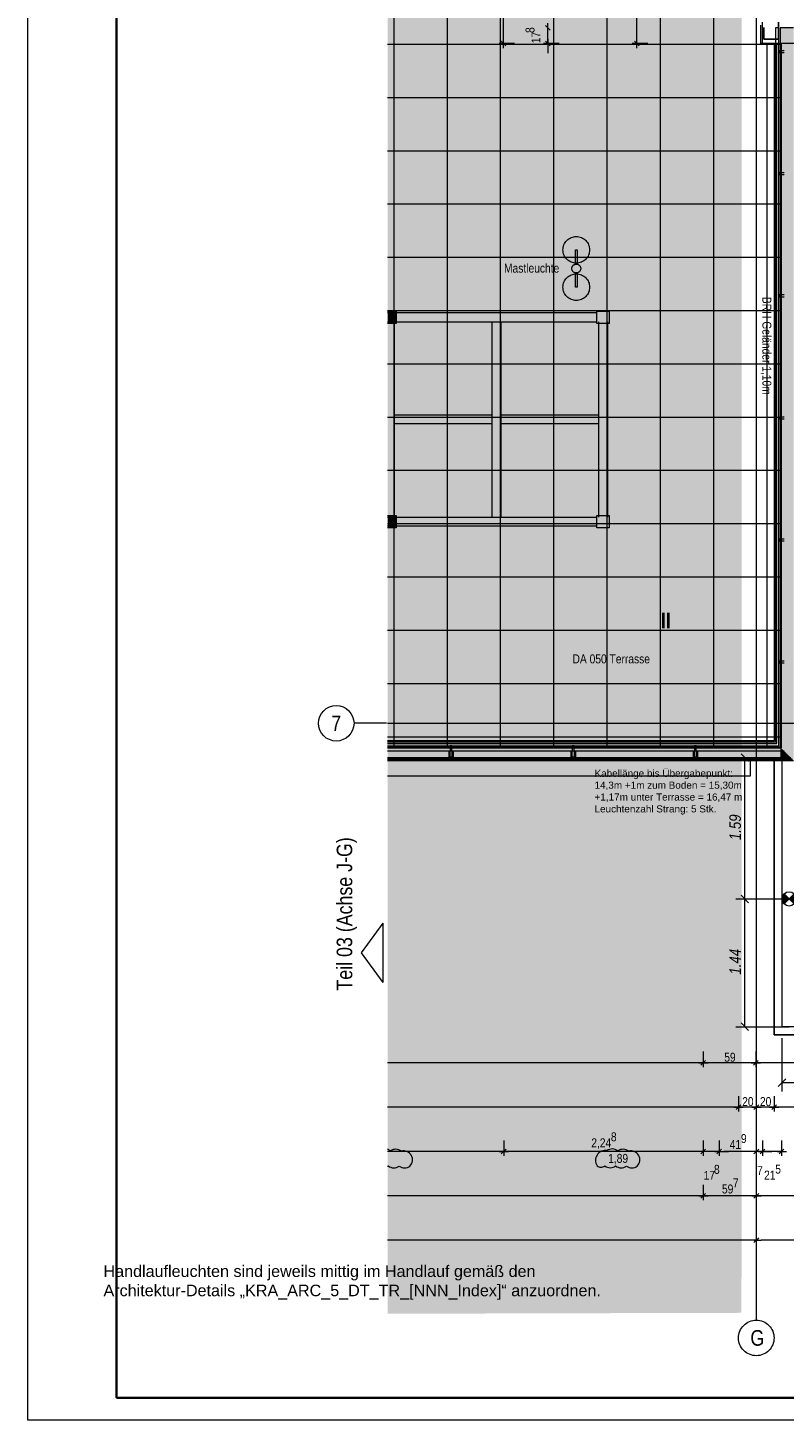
# Model space of a CAD drawing. Extents: x -620 to 300, y 62 to 1112.
# Tile 1 of 226: x -620 to -449, y 62 to 376. Entities that reach past the tile are written whole.
import ezdxf
from ezdxf.enums import TextEntityAlignment as Align
from ezdxf.lldxf.tags import DXFTag

# ---------------------------------------------------------------- set-up
doc = ezdxf.new("R2010")
doc.units = 0
doc.layers.get('0').update_dxf_attribs({"lineweight": 13})
for name, color, linetype, lineweight, true_color in [('00_ E_ST_Handlaufleuchte', 7, 'Continuous', 13, 0xb2b200), ('00_E_ST_Handlaufleuchte_Bem', 7, 'Continuous', 5, 0x7d7d00), ('00_E_ST_Handlaufleuchte–Handlauf-Position', 7, 'Continuous', 5, 0x0000b2), ('30 -33 Aussenwände- 7 Fassade_ Elemente', 7, 'Continuous', 9, 0x00aacc), ('30 -34 Innenwände- 6 Elemente', 7, 'Continuous', 9, 0xff6633), ('30 -36 Dächer- 3 Dachbeläge', 7, 'Continuous', 15, 0x9999ff), ('30 -36 Dächer- 4 Dachbekleidungen', 7, 'Continuous', 9, 0xccccff), ('60- 61 allgemeine Ausstattung- 4 Terrassen', 9, 'Continuous', 9, 0x808080), ('70 -72 Beschriftung- 1 Beschriftung allgemein', 7, 'Continuous', 9, 0xff6633), ('70 -76 Bemaßung- 2 Allgemein', 9, 'Continuous', 5, 0x808080), ('70 -77 Revision- 2 Wolken', 7, 'Continuous', 18, 0x944cff), ('iwb_Layout Achsbezeichung', 1, 'Continuous', 13, 0xff0000), ('iwb_Layout BA_Markierung', 7, 'Continuous', 9, 0xbadcdc), ('iwb_Layout Text', 3, 'Continuous', 18, 0x00ff00)]:
    doc.layers.add(name, color=color, linetype=linetype, lineweight=lineweight, true_color=true_color)
for name, color, linetype, lineweight in [('00_E_ST_Handlaufleuchte_Kabel_Text', 7, 'Continuous', 13), ('70 -71 Achsen- 1 Gebäudeachsen', 7, 'STRICHPUNKT2-A06CPVSFL0', 18), ('70 -72 Beschriftung- 5 Höhenkoten-A06CPVSCL0', 7, 'Continuous', 15), ('iwb_Plankopf Rahmen', 7, 'Continuous', 35), ('Keine-A06CPVSEL0', 7, 'Continuous', 9)]:
    doc.layers.add(name, color=color, linetype=linetype, lineweight=lineweight)
doc.styles.get("Standard").update_dxf_attribs({"font": 'ARIALN.TTF'})
tags = doc.linetypes.add('grob-A06CPVSAL0', pattern=[14, 3, -8, 3]).pattern_tags.tags
tags[8:9] = [DXFTag(74, 4), DXFTag(75, 0), DXFTag(340, '0'), DXFTag(46, 0.0), DXFTag(50, 0.0), DXFTag(44, 0.0), DXFTag(45, 0.0)]
tags[6:7] = [DXFTag(74, 4), DXFTag(75, 0), DXFTag(340, '0'), DXFTag(46, 0.0), DXFTag(50, 0.0), DXFTag(44, 0.0), DXFTag(45, 0.0)]
tags[4:5] = [DXFTag(74, 4), DXFTag(75, 0), DXFTag(340, '0'), DXFTag(46, 0.0), DXFTag(50, 0.0), DXFTag(44, 0.0), DXFTag(45, 0.0)]
tags = doc.linetypes.add('STRICHPUNKT2', pattern=[12.7, 6.35, -3.175, 0, -3.175]).pattern_tags.tags
tags[10:11] = [DXFTag(74, 4), DXFTag(75, 0), DXFTag(340, '0'), DXFTag(46, 0.0), DXFTag(50, 0.0), DXFTag(44, 0.0), DXFTag(45, 0.0)]
tags[8:9] = [DXFTag(74, 4), DXFTag(75, 0), DXFTag(340, '0'), DXFTag(46, 0.0), DXFTag(50, 0.0), DXFTag(44, 0.0), DXFTag(45, 0.0)]
tags[6:7] = [DXFTag(74, 4), DXFTag(75, 0), DXFTag(340, '0'), DXFTag(46, 0.0), DXFTag(50, 0.0), DXFTag(44, 0.0), DXFTag(45, 0.0)]
tags[4:5] = [DXFTag(74, 4), DXFTag(75, 0), DXFTag(340, '0'), DXFTag(46, 0.0), DXFTag(50, 0.0), DXFTag(44, 0.0), DXFTag(45, 0.0)]
tags = doc.linetypes.add('STRICHPUNKT2-A06CPVSFL0', pattern=[12.7, 6.35, -3.175, 0, -3.175]).pattern_tags.tags
tags[10:11] = [DXFTag(74, 4), DXFTag(75, 0), DXFTag(340, '0'), DXFTag(46, 0.0), DXFTag(50, 0.0), DXFTag(44, 0.0), DXFTag(45, 0.0)]
tags[8:9] = [DXFTag(74, 4), DXFTag(75, 0), DXFTag(340, '0'), DXFTag(46, 0.0), DXFTag(50, 0.0), DXFTag(44, 0.0), DXFTag(45, 0.0)]
tags[6:7] = [DXFTag(74, 4), DXFTag(75, 0), DXFTag(340, '0'), DXFTag(46, 0.0), DXFTag(50, 0.0), DXFTag(44, 0.0), DXFTag(45, 0.0)]
tags[4:5] = [DXFTag(74, 4), DXFTag(75, 0), DXFTag(340, '0'), DXFTag(46, 0.0), DXFTag(50, 0.0), DXFTag(44, 0.0), DXFTag(45, 0.0)]

# ---------------------------------------------------------------- blocks, each defined once
blk = doc.blocks.new('Polygon-A06CPVS2L0')
at = {"color": 0, "linetype": 'ByBlock', "lineweight": -2, "ltscale": 0.13}
blk.add_solid([(-458.92, 86.61), (-538.63, 86.4), (-458.75, 1083.81), (-538.63, 1083.81)], dxfattribs=at)
blk = doc.blocks.new('Referenz-A06CPVSGL0')
at = {"layer": '30 -33 Aussenwände- 7 Fassade_ Elemente', "color": 0, "linetype": 'Continuous', "ltscale": 0.13}
for p, q in [((-454.18, 372.51), (-454.18, 377.35)), ((-291.98, 372.51), (-454.18, 372.51)), ((-538.63, 211.65), (-456.98, 211.65)), ((-447.78, 211.65), (-538.63, 211.65)), ((-456.98, 211.65), (-456.98, 207.51)), ((-451.58, 149.25), (-451.58, 211.65)), ((-456.98, 207.51), (-538.63, 207.51)), ((-391.58, 149.25), (-451.58, 149.25))]:
    blk.add_line(p, q, dxfattribs=at)
at = {"layer": '30 -33 Aussenwände- 7 Fassade_ Elemente', "color": 0, "linetype": 'Continuous', "lineweight": 25, "ltscale": 0.25}
for p, q in [((-450.58, 373.51), (-450.58, 377.35)), ((-453.88, 376.15), (-453.88, 373.51)), ((-453.88, 373.51), (-450.58, 373.51))]:
    blk.add_line(p, q, dxfattribs=at)
at = {"layer": '30 -34 Innenwände- 6 Elemente', "color": 0, "linetype": 'Continuous', "ltscale": 0.13}
for p, q in [((-451.58, 372.51), (-451.58, 215.45)), ((-450.98, 372.51), (-451.58, 372.51)), ((-450.98, 214.85), (-450.98, 372.51)), ((-449.98, 372.51), (-449.98, 213.85)), ((-447.78, 372.51), (-449.98, 372.51)), ((-451.58, 215.45), (-538.63, 215.45)), ((-538.63, 214.85), (-450.98, 214.85)), ((-449.98, 213.85), (-538.63, 213.85)), ((-538.63, 211.65), (-447.78, 211.65))]:
    blk.add_line(p, q, dxfattribs=at)
at = {"layer": '30 -36 Dächer- 3 Dachbeläge', "color": 0, "linetype": 'Continuous', "ltscale": 0.15}
for p, q in [((-447.18, 376.05), (-450.18, 376.05)), ((-450.18, 376.05), (-450.18, 214.05)), ((-450.18, 214.05), (-538.63, 214.05)), ((-538.63, 211.05), (-447.18, 211.05))]:
    blk.add_line(p, q, dxfattribs=at)
at = {"layer": '30 -36 Dächer- 3 Dachbeläge', "color": 0, "lineweight": 9}
for p, q in [((-524.13, 211.75), (-524.53, 211.75)), ((-524.53, 211.75), (-524.53, 211.35)), ((-524.13, 211.35), (-524.13, 211.75)), ((-496.63, 211.75), (-497.03, 211.75)), ((-497.03, 211.75), (-497.03, 211.35)), ((-496.63, 211.35), (-496.63, 211.75)), ((-469.13, 211.75), (-469.53, 211.75)), ((-469.53, 211.75), (-469.53, 211.35)), ((-469.13, 211.35), (-469.13, 211.75))]:
    blk.add_line(p, q, dxfattribs=at)
at = {"layer": '30 -36 Dächer- 3 Dachbeläge', "color": 0, "lineweight": 0}
for points in [[(-450.18, 214.05), (-450.18, 376.05), (-447.18, 211.05)], [(-447.18, 211.05), (-450.18, 376.05), (-447.18, 376.05)], [(-450.18, 211.05), (-538.63, 211.58), (-538.63, 214.05)], [(-450.18, 211.05), (-538.63, 214.05), (-450.18, 214.05)], [(-450.18, 211.05), (-450.18, 214.05), (-447.18, 211.05)], [(-538.63, 211.58), (-450.18, 211.05), (-538.63, 211.05)], [(-524.53, 211.75), (-524.13, 211.75), (-524.53, 211.35)], [(-524.53, 211.35), (-524.13, 211.75), (-524.13, 211.35)], [(-497.03, 211.75), (-496.63, 211.75), (-497.03, 211.35)], [(-497.03, 211.35), (-496.63, 211.75), (-496.63, 211.35)], [(-469.53, 211.75), (-469.13, 211.75), (-469.53, 211.35)], [(-469.53, 211.35), (-469.13, 211.75), (-469.13, 211.35)]]:
    blk.add_solid(points, dxfattribs=at)
at = {"layer": '30 -36 Dächer- 4 Dachbekleidungen', "color": 0, "linetype": 'Continuous', "ltscale": 0.13}
for p, q in [((-450.48, 376.05), (-451.28, 376.05)), ((-451.28, 376.05), (-451.28, 215.15)), ((-450.48, 214.35), (-450.48, 376.05)), ((-449.28, 370.9), (-450.48, 370.9)), ((-450.48, 370.9), (-450.48, 370.5)), ((-450.48, 370.5), (-449.28, 370.5)), ((-449.28, 343.4), (-450.48, 343.4)), ((-450.48, 343.4), (-450.48, 343)), ((-450.48, 343), (-449.28, 343)), ((-449.28, 315.9), (-450.48, 315.9)), ((-450.48, 315.9), (-450.48, 315.5)), ((-450.48, 315.5), (-449.28, 315.5)), ((-449.28, 288.4), (-450.48, 288.4)), ((-450.48, 288.4), (-450.48, 288)), ((-450.48, 288), (-449.28, 288)), ((-449.28, 260.9), (-450.48, 260.9)), ((-450.48, 260.9), (-450.48, 260.5)), ((-450.48, 260.5), (-449.28, 260.5)), ((-449.28, 233.4), (-450.48, 233.4)), ((-450.48, 233.4), (-450.48, 233)), ((-450.48, 233), (-449.28, 233)), ((-451.28, 215.15), (-538.63, 215.15)), ((-538.63, 214.35), (-450.48, 214.35)), ((-524.13, 214.35), (-524.53, 214.35)), ((-524.53, 214.35), (-524.53, 213.15)), ((-524.13, 213.15), (-524.13, 214.35)), ((-496.63, 214.35), (-497.03, 214.35)), ((-497.03, 214.35), (-497.03, 213.15)), ((-496.63, 213.15), (-496.63, 214.35)), ((-469.13, 214.35), (-469.53, 214.35)), ((-469.53, 214.35), (-469.53, 213.15)), ((-469.13, 213.15), (-469.13, 214.35)), ((-449.28, 213.15), (-538.63, 213.15)), ((-538.63, 211.35), (-447.48, 211.35)), ((-524.83, 213.15), (-524.83, 211.75)), ((-524.83, 211.75), (-524.53, 211.75)), ((-524.53, 211.75), (-524.53, 213.15)), ((-524.13, 211.75), (-524.53, 211.75)), ((-524.13, 213.15), (-524.13, 211.75)), ((-523.83, 211.75), (-524.13, 211.75)), ((-523.83, 213.15), (-523.83, 211.75)), ((-497.33, 213.15), (-497.33, 211.75)), ((-497.33, 211.75), (-497.03, 211.75)), ((-497.03, 211.75), (-497.03, 213.15)), ((-496.63, 211.75), (-497.03, 211.75)), ((-496.63, 213.15), (-496.63, 211.75)), ((-496.33, 211.75), (-496.63, 211.75)), ((-496.33, 213.15), (-496.33, 211.75)), ((-469.83, 213.15), (-469.83, 211.75)), ((-469.83, 211.75), (-469.53, 211.75)), ((-469.53, 211.75), (-469.53, 213.15)), ((-469.13, 211.75), (-469.53, 211.75)), ((-469.13, 213.15), (-469.13, 211.75)), ((-468.83, 211.75), (-469.13, 211.75)), ((-468.83, 213.15), (-468.83, 211.75)), ((-451.58, 211.65), (-451.58, 149.25)), ((-449.78, 211.65), (-451.58, 211.65)), ((-449.78, 151.05), (-449.78, 211.65)), ((-395.78, 151.05), (-449.78, 151.05)), ((-451.58, 149.25), (-395.78, 149.25))]:
    blk.add_line(p, q, dxfattribs=at)
at = {"layer": '60- 61 allgemeine Ausstattung- 4 Terrassen', "color": 0}
for p, q in [((-537.16, 213.85), (-537.16, 450.05)), ((-525.16, 213.85), (-525.16, 450.05)), ((-513.16, 213.85), (-513.16, 450.05)), ((-501.16, 213.85), (-501.16, 450.05)), ((-489.16, 213.85), (-489.16, 450.05)), ((-477.16, 213.85), (-477.16, 450.05)), ((-465.16, 213.85), (-465.16, 385.45)), ((-454.58, 372.51), (-454.58, 376.65)), ((-538.63, 372.39), (-449.98, 372.39)), ((-449.98, 372.51), (-454.58, 372.51)), ((-453.16, 213.85), (-453.16, 372.51)), ((-449.98, 213.85), (-449.98, 372.51)), ((-538.63, 360.39), (-449.98, 360.39)), ((-538.63, 348.39), (-449.98, 348.39)), ((-538.63, 336.39), (-449.98, 336.39)), ((-499.13, 326.05), (-499.11, 326.35)), ((-499.11, 326.35), (-499.07, 326.64)), ((-499.07, 326.64), (-499, 326.92)), ((-499, 326.92), (-498.9, 327.2)), ((-498.9, 327.2), (-498.77, 327.47)), ((-498.77, 327.47), (-498.62, 327.72)), ((-498.62, 327.72), (-498.45, 327.96)), ((-498.45, 327.96), (-498.25, 328.17)), ((-498.25, 328.17), (-498.03, 328.37)), ((-498.03, 328.37), (-497.8, 328.55)), ((-497.8, 328.55), (-497.54, 328.7)), ((-497.54, 328.7), (-497.28, 328.83)), ((-497.28, 328.83), (-497, 328.92)), ((-497, 328.92), (-496.71, 329)), ((-496.71, 329), (-496.42, 329.04)), ((-496.42, 329.04), (-496.13, 329.05)), ((-496.13, 329.05), (-495.83, 329.04)), ((-495.83, 329.04), (-495.54, 329)), ((-495.54, 329), (-495.26, 328.92)), ((-495.26, 328.92), (-494.98, 328.83)), ((-494.98, 328.83), (-494.71, 328.7)), ((-494.71, 328.7), (-494.46, 328.55)), ((-494.46, 328.55), (-494.23, 328.37)), ((-494.23, 328.37), (-494.01, 328.17)), ((-494.01, 328.17), (-493.81, 327.96)), ((-493.81, 327.96), (-493.63, 327.72)), ((-493.63, 327.72), (-493.48, 327.47)), ((-493.48, 327.47), (-493.36, 327.2)), ((-493.36, 327.2), (-493.26, 326.92)), ((-493.26, 326.92), (-493.19, 326.64)), ((-493.19, 326.64), (-493.14, 326.35)), ((-493.14, 326.35), (-493.13, 326.05)), ((-538.63, 324.39), (-449.98, 324.39)), ((-499.11, 325.76), (-499.13, 326.05)), ((-499.07, 325.47), (-499.11, 325.76)), ((-499, 325.18), (-499.07, 325.47)), ((-498.9, 324.91), (-499, 325.18)), ((-498.77, 324.64), (-498.9, 324.91)), ((-498.62, 324.39), (-498.77, 324.64)), ((-498.45, 324.15), (-498.62, 324.39)), ((-498.25, 323.93), (-498.45, 324.15)), ((-498.03, 323.73), (-498.25, 323.93)), ((-497.8, 323.56), (-498.03, 323.73)), ((-497.54, 323.41), (-497.8, 323.56)), ((-497.28, 323.28), (-497.54, 323.41)), ((-497, 323.18), (-497.28, 323.28)), ((-496.71, 323.11), (-497, 323.18)), ((-496.42, 323.07), (-496.71, 323.11)), ((-496.13, 323.05), (-496.42, 323.07)), ((-496.33, 326.05), (-495.93, 326.05)), ((-496.33, 322.83), (-496.33, 326.05)), ((-495.83, 323.07), (-496.13, 323.05)), ((-495.93, 326.05), (-495.93, 322.83)), ((-495.54, 323.11), (-495.83, 323.07)), ((-495.26, 323.18), (-495.54, 323.11)), ((-494.98, 323.28), (-495.26, 323.18)), ((-494.71, 323.41), (-494.98, 323.28)), ((-494.46, 323.56), (-494.71, 323.41)), ((-494.23, 323.73), (-494.46, 323.56)), ((-494.01, 323.93), (-494.23, 323.73)), ((-493.81, 324.15), (-494.01, 323.93)), ((-493.63, 324.39), (-493.81, 324.15)), ((-493.48, 324.64), (-493.63, 324.39)), ((-493.36, 324.91), (-493.48, 324.64)), ((-493.26, 325.18), (-493.36, 324.91)), ((-493.19, 325.47), (-493.26, 325.18)), ((-493.14, 325.76), (-493.19, 325.47)), ((-493.13, 326.05), (-493.14, 325.76)), ((-498.25, 319.77), (-498.03, 319.97)), ((-498.03, 319.97), (-497.8, 320.15)), ((-497.8, 320.15), (-497.54, 320.3)), ((-497.54, 320.3), (-497.28, 320.43)), ((-497.28, 320.43), (-497, 320.52)), ((-497.13, 321.9), (-497.12, 322)), ((-497.13, 321.8), (-497.13, 321.9)), ((-497.12, 321.7), (-497.13, 321.8)), ((-497.12, 322), (-497.1, 322.09)), ((-497.1, 321.61), (-497.12, 321.7)), ((-497.1, 322.09), (-497.07, 322.19)), ((-497.07, 321.51), (-497.1, 321.61)), ((-497.07, 322.19), (-497.03, 322.28)), ((-497.03, 321.42), (-497.07, 321.51)), ((-497.03, 322.28), (-496.99, 322.37)), ((-496.98, 321.34), (-497.03, 321.42)), ((-497, 320.52), (-496.71, 320.6)), ((-496.99, 322.37), (-496.93, 322.45)), ((-496.93, 321.26), (-496.98, 321.34)), ((-496.93, 322.45), (-496.87, 322.52)), ((-496.87, 321.18), (-496.93, 321.26)), ((-496.87, 322.52), (-496.8, 322.59)), ((-496.8, 321.11), (-496.87, 321.18)), ((-496.8, 322.59), (-496.73, 322.66)), ((-496.72, 321.05), (-496.8, 321.11)), ((-496.73, 322.66), (-496.64, 322.71)), ((-496.64, 320.99), (-496.72, 321.05)), ((-496.71, 320.6), (-496.42, 320.64)), ((-496.64, 322.71), (-496.56, 322.76)), ((-496.55, 320.95), (-496.64, 320.99)), ((-496.56, 322.76), (-496.47, 322.79)), ((-496.46, 320.91), (-496.55, 320.95)), ((-496.47, 322.79), (-496.37, 322.82)), ((-496.37, 320.88), (-496.46, 320.91)), ((-496.42, 320.64), (-496.13, 320.65)), ((-496.37, 322.82), (-496.28, 322.84)), ((-496.27, 320.86), (-496.37, 320.88)), ((-495.93, 322.83), (-496.33, 322.83)), ((-496.33, 320.87), (-495.93, 320.87)), ((-496.33, 317.65), (-496.33, 320.87)), ((-496.28, 322.84), (-496.18, 322.85)), ((-496.18, 320.85), (-496.27, 320.86)), ((-496.18, 322.85), (-496.08, 322.85)), ((-496.08, 320.85), (-496.18, 320.85)), ((-496.13, 320.65), (-495.83, 320.64)), ((-496.08, 322.85), (-495.98, 322.84)), ((-495.98, 320.86), (-496.08, 320.85)), ((-495.98, 322.84), (-495.89, 322.82)), ((-495.88, 320.88), (-495.98, 320.86)), ((-495.93, 320.87), (-495.93, 317.65)), ((-495.89, 322.82), (-495.79, 322.8)), ((-495.79, 320.91), (-495.88, 320.88)), ((-495.83, 320.64), (-495.54, 320.6)), ((-495.79, 322.8), (-495.7, 322.76)), ((-495.7, 320.95), (-495.79, 320.91)), ((-495.7, 322.76), (-495.62, 322.71)), ((-495.61, 321), (-495.7, 320.95)), ((-495.62, 322.71), (-495.53, 322.66)), ((-495.53, 321.05), (-495.61, 321)), ((-495.54, 320.6), (-495.26, 320.52)), ((-495.53, 322.66), (-495.46, 322.6)), ((-495.46, 321.11), (-495.53, 321.05)), ((-495.46, 322.6), (-495.39, 322.53)), ((-495.39, 321.18), (-495.46, 321.11)), ((-495.39, 322.53), (-495.33, 322.45)), ((-495.32, 321.26), (-495.39, 321.18)), ((-495.33, 322.45), (-495.27, 322.37)), ((-495.27, 321.34), (-495.32, 321.26)), ((-495.27, 322.37), (-495.23, 322.28)), ((-495.22, 321.43), (-495.27, 321.34)), ((-495.26, 320.52), (-494.98, 320.43)), ((-495.23, 322.28), (-495.19, 322.19)), ((-495.19, 321.52), (-495.22, 321.43)), ((-495.19, 322.19), (-495.16, 322.1)), ((-495.16, 321.61), (-495.19, 321.52)), ((-495.16, 322.1), (-495.14, 322)), ((-495.14, 321.71), (-495.16, 321.61)), ((-495.14, 322), (-495.13, 321.91)), ((-495.13, 321.81), (-495.14, 321.71)), ((-495.13, 321.91), (-495.13, 321.81)), ((-494.98, 320.43), (-494.71, 320.3)), ((-494.71, 320.3), (-494.46, 320.15)), ((-494.46, 320.15), (-494.23, 319.97)), ((-494.23, 319.97), (-494.01, 319.77)), ((-499.13, 317.65), (-499.11, 317.95)), ((-499.11, 317.36), (-499.13, 317.65)), ((-499.11, 317.95), (-499.07, 318.24)), ((-499.07, 317.07), (-499.11, 317.36)), ((-499.07, 318.24), (-499, 318.52)), ((-499, 316.78), (-499.07, 317.07)), ((-499, 318.52), (-498.9, 318.8)), ((-498.9, 316.51), (-499, 316.78)), ((-498.9, 318.8), (-498.77, 319.07)), ((-498.77, 319.07), (-498.62, 319.32)), ((-498.62, 319.32), (-498.45, 319.56)), ((-498.45, 319.56), (-498.25, 319.77)), ((-495.93, 317.65), (-496.33, 317.65)), ((-494.01, 319.77), (-493.81, 319.56)), ((-493.81, 319.56), (-493.63, 319.32)), ((-493.63, 319.32), (-493.48, 319.07)), ((-493.48, 319.07), (-493.36, 318.8)), ((-493.36, 318.8), (-493.26, 318.52)), ((-493.26, 316.78), (-493.36, 316.51)), ((-493.26, 318.52), (-493.19, 318.24)), ((-493.19, 317.07), (-493.26, 316.78)), ((-493.19, 318.24), (-493.14, 317.95)), ((-493.14, 317.36), (-493.19, 317.07)), ((-493.14, 317.95), (-493.13, 317.65)), ((-493.13, 317.65), (-493.14, 317.36)), ((-498.77, 316.24), (-498.9, 316.51)), ((-498.62, 315.99), (-498.77, 316.24)), ((-498.45, 315.75), (-498.62, 315.99)), ((-498.25, 315.53), (-498.45, 315.75)), ((-498.03, 315.33), (-498.25, 315.53)), ((-497.8, 315.16), (-498.03, 315.33)), ((-497.54, 315.01), (-497.8, 315.16)), ((-497.28, 314.88), (-497.54, 315.01)), ((-497, 314.78), (-497.28, 314.88)), ((-496.71, 314.71), (-497, 314.78)), ((-496.42, 314.67), (-496.71, 314.71)), ((-496.13, 314.65), (-496.42, 314.67)), ((-495.83, 314.67), (-496.13, 314.65)), ((-495.54, 314.71), (-495.83, 314.67)), ((-495.26, 314.78), (-495.54, 314.71)), ((-494.98, 314.88), (-495.26, 314.78)), ((-494.71, 315.01), (-494.98, 314.88)), ((-494.46, 315.16), (-494.71, 315.01)), ((-494.23, 315.33), (-494.46, 315.16)), ((-494.01, 315.53), (-494.23, 315.33)), ((-493.81, 315.75), (-494.01, 315.53)), ((-493.63, 315.99), (-493.81, 315.75)), ((-493.48, 316.24), (-493.63, 315.99)), ((-493.36, 316.51), (-493.48, 316.24)), ((-538.63, 312.39), (-449.98, 312.39)), ((-538.63, 312.25), (-536.73, 312.25)), ((-536.73, 312.25), (-536.73, 309.45)), ((-491.53, 312.25), (-488.73, 312.25)), ((-491.53, 309.45), (-491.53, 312.25)), ((-488.73, 312.25), (-488.73, 309.45)), ((-536.73, 309.45), (-538.63, 309.45)), ((-488.73, 309.45), (-491.53, 309.45)), ((-538.63, 300.39), (-449.98, 300.39)), ((-538.63, 288.39), (-449.98, 288.39)), ((-538.63, 276.39), (-449.98, 276.39)), ((-538.63, 266.25), (-536.73, 266.25)), ((-538.63, 264.39), (-449.98, 264.39)), ((-536.73, 263.45), (-538.63, 263.45)), ((-536.73, 266.25), (-536.73, 263.45)), ((-491.53, 266.25), (-488.73, 266.25)), ((-491.53, 263.45), (-491.53, 266.25)), ((-488.73, 263.45), (-491.53, 263.45)), ((-488.73, 266.25), (-488.73, 263.45)), ((-538.63, 252.39), (-449.98, 252.39)), ((-538.63, 240.39), (-449.98, 240.39)), ((-538.63, 228.39), (-449.98, 228.39)), ((-538.63, 216.39), (-449.98, 216.39)), ((-538.63, 213.85), (-449.98, 213.85))]:
    blk.add_line(p, q, dxfattribs=at)
at = {"layer": '60- 61 allgemeine Ausstattung- 4 Terrassen', "color": 0, "linetype": 'grob-A06CPVSAL0', "ltscale": 0.13}
for p, q in [((-491.53, 311.85), (-538.63, 311.85)), ((-538.63, 309.85), (-491.53, 309.85)), ((-537.13, 309.85), (-537.13, 265.85)), ((-515.13, 309.85), (-515.13, 265.85)), ((-513.13, 309.85), (-513.13, 265.85)), ((-491.13, 309.85), (-491.13, 265.85)), ((-489.13, 309.85), (-489.13, 265.85)), ((-515.13, 288.85), (-537.13, 288.85)), ((-491.13, 288.85), (-513.13, 288.85)), ((-515.13, 286.85), (-537.13, 286.85)), ((-491.13, 286.85), (-513.13, 286.85)), ((-538.63, 265.85), (-491.53, 265.85)), ((-538.63, 263.85), (-491.53, 263.85))]:
    blk.add_line(p, q, dxfattribs=at)
at = {"layer": '60- 61 allgemeine Ausstattung- 4 Terrassen', "color": 0, "linetype": 'Continuous', "lineweight": 18, "ltscale": 0.18}
for p, q in [((-451.58, 149.25), (-451.58, 211.65)), ((-395.78, 149.25), (-451.58, 149.25))]:
    blk.add_line(p, q, dxfattribs=at)
at = {"layer": '60- 61 allgemeine Ausstattung- 4 Terrassen', "color": 7, "true_color": 0xffffff}
for points in [[(-538.63, 312.25), (-536.73, 312.25), (-536.73, 309.45)], [(-538.63, 312.25), (-536.73, 309.45), (-538.63, 311.36)], [(-538.63, 311.36), (-536.73, 309.45), (-538.63, 309.45)], [(-538.63, 266.25), (-536.73, 266.25), (-536.73, 263.45)], [(-538.63, 266.25), (-536.73, 263.45), (-538.63, 265.36)], [(-538.63, 265.36), (-536.73, 263.45), (-538.63, 263.45)]]:
    blk.add_solid(points, dxfattribs=at)
at = {"layer": '70 -71 Achsen- 1 Gebäudeachsen', "color": 0, "linetype": 'STRICHPUNKT2-A06CPVSFL0', "ltscale": 0.18}
for p, q in [((-455.58, 1084.39), (-455.58, 84.95)), ((-538.63, 219.45), (76.53, 219.45))]:
    blk.add_line(p, q, dxfattribs=at)
at = {"layer": '70 -76 Bemaßung- 2 Allgemein', "color": 0, "linetype": 'Continuous', "ltscale": 0.13}
for p, q in [((-482.52, 373.57), (-482.52, 387.39)), ((-512.52, 373.57), (-512.52, 383.39)), ((-502.52, 375.07), (-502.52, 377.13)), ((-502.52, 375.07), (-502.52, 377.13)), ((-512.52, 371.51), (-512.52, 373.57)), ((-502.52, 372.51), (-502.52, 376.07)), ((-502.52, 373.51), (-502.52, 371.45)), ((-482.52, 371.51), (-482.52, 373.57)), ((-510.02, 372.51), (-513.52, 372.51)), ((-500.02, 372.51), (-503.52, 372.51)), ((-502.52, 371.45), (-502.52, 370.39)), ((-480.02, 372.51), (-483.52, 372.51)), ((-467.52, 145.45), (-467.52, 141.95)), ((-467.52, 145.45), (-467.52, 141.95)), ((-467.52, 145.45), (-467.52, 141.95)), ((-467.52, 145.45), (-467.52, 141.95)), ((-455.72, 145.45), (-455.72, 141.95)), ((-455.72, 145.45), (-455.72, 141.95)), ((-455.72, 145.45), (-455.72, 141.95)), ((-455.72, 145.45), (-455.72, 141.95)), ((-468.58, 142.95), (-538.63, 142.95)), ((-468.58, 142.95), (-538.63, 142.95)), ((-466.52, 142.95), (-468.58, 142.95)), ((-466.52, 142.95), (-468.58, 142.95)), ((-468.52, 142.95), (-466.46, 142.95)), ((-468.52, 142.95), (-466.46, 142.95)), ((-456.78, 142.95), (-466.46, 142.95)), ((-456.78, 142.95), (-466.46, 142.95)), ((-454.72, 142.95), (-456.78, 142.95)), ((-454.72, 142.95), (-456.78, 142.95)), ((-456.72, 142.95), (-454.66, 142.95)), ((-456.72, 142.95), (-454.66, 142.95)), ((-293.14, 142.95), (-454.66, 142.95)), ((-293.14, 142.95), (-454.66, 142.95)), ((-459.58, 135.45), (-459.58, 131.95)), ((-459.58, 135.45), (-459.58, 131.95)), ((-455.58, 135.45), (-455.58, 131.95)), ((-455.58, 135.45), (-455.58, 131.95)), ((-451.58, 135.45), (-451.58, 131.95)), ((-451.58, 135.45), (-451.58, 131.95)), ((-460.64, 132.95), (-538.63, 132.95)), ((-458.58, 132.95), (-460.64, 132.95)), ((-460.58, 132.95), (-458.52, 132.95)), ((-456.64, 132.95), (-458.52, 132.95)), ((-454.58, 132.95), (-456.64, 132.95)), ((-456.58, 132.95), (-454.52, 132.95)), ((-452.64, 132.95), (-454.52, 132.95)), ((-450.58, 132.95), (-452.64, 132.95)), ((-452.58, 132.95), (-450.52, 132.95)), ((-295.64, 132.95), (-450.52, 132.95)), ((-512.48, 125.45), (-512.48, 121.95)), ((-512.48, 125.45), (-512.48, 121.95)), ((-467.52, 125.45), (-467.52, 121.95)), ((-467.52, 125.45), (-467.52, 121.95)), ((-463.96, 125.45), (-463.96, 121.95)), ((-463.96, 125.45), (-463.96, 121.95)), ((-455.58, 125.45), (-455.58, 121.95)), ((-455.58, 125.45), (-455.58, 121.95)), ((-454.18, 125.45), (-454.18, 121.95)), ((-454.18, 125.45), (-454.18, 121.95)), ((-449.88, 125.45), (-449.88, 121.95)), ((-449.88, 125.45), (-449.88, 121.95)), ((-513.54, 122.95), (-538.63, 122.95)), ((-511.48, 122.95), (-513.54, 122.95)), ((-513.48, 122.95), (-511.42, 122.95)), ((-468.58, 122.95), (-511.42, 122.95)), ((-468.58, 122.95), (-469.64, 122.95)), ((-466.52, 122.95), (-468.58, 122.95)), ((-466.52, 122.95), (-468.58, 122.95)), ((-463.96, 122.95), (-467.52, 122.95)), ((-464.96, 122.95), (-462.9, 122.95)), ((-464.96, 122.95), (-462.9, 122.95)), ((-462.9, 122.95), (-461.84, 122.95)), ((-456.64, 122.95), (-462.9, 122.95)), ((-456.64, 122.95), (-457.7, 122.95)), ((-454.58, 122.95), (-456.64, 122.95)), ((-454.58, 122.95), (-456.64, 122.95)), ((-455.24, 122.95), (-456.3, 122.95)), ((-454.18, 122.95), (-455.58, 122.95)), ((-453.18, 122.95), (-455.24, 122.95)), ((-455.18, 122.95), (-453.12, 122.95)), ((-449.88, 122.95), (-454.18, 122.95)), ((-453.12, 122.95), (-452.06, 122.95)), ((-450.88, 122.95), (-448.82, 122.95)), ((-450.88, 122.95), (-448.82, 122.95)), ((-468.58, 112.95), (-538.63, 112.95)), ((-466.52, 112.95), (-468.58, 112.95)), ((-468.52, 112.95), (-466.46, 112.95)), ((-467.52, 115.45), (-467.52, 111.95)), ((-467.52, 115.45), (-467.52, 111.95)), ((-456.64, 112.95), (-466.46, 112.95)), ((-454.58, 112.95), (-456.64, 112.95)), ((-456.58, 112.95), (-454.52, 112.95)), ((-455.58, 115.45), (-455.58, 111.95)), ((-455.58, 115.45), (-455.58, 111.95)), ((38.36, 112.95), (-454.52, 112.95)), ((-455.58, 104.95), (-455.58, 101.95)), ((-455.58, 104.95), (-455.58, 101.95)), ((-456.64, 102.95), (-538.63, 102.95)), ((-455.08, 102.95), (-456.64, 102.95)), ((-455.05, 103.48), (-456.11, 102.42)), ((-456.11, 102.42), (-455.05, 103.48)), ((-456.08, 102.95), (-454.52, 102.95)), ((-291.64, 102.95), (-454.52, 102.95))]:
    blk.add_line(p, q, dxfattribs=at)
at = {"layer": '70 -76 Bemaßung- 2 Allgemein', "color": 0, "linetype": 'Continuous', "lineweight": 20, "ltscale": 0.2}
for p, q in [((-501.99, 375.54), (-503.05, 376.6)), ((-501.99, 375.54), (-503.05, 376.6)), ((-511.99, 371.98), (-513.05, 373.04)), ((-503.05, 373.04), (-501.99, 371.98)), ((-481.99, 371.98), (-483.05, 373.04)), ((-466.99, 143.48), (-468.05, 142.42)), ((-468.05, 142.42), (-466.99, 143.48)), ((-466.99, 143.48), (-468.05, 142.42)), ((-468.05, 142.42), (-466.99, 143.48)), ((-455.19, 143.48), (-456.25, 142.42)), ((-456.25, 142.42), (-455.19, 143.48)), ((-455.19, 143.48), (-456.25, 142.42)), ((-456.25, 142.42), (-455.19, 143.48)), ((-459.05, 133.48), (-460.11, 132.42)), ((-460.11, 132.42), (-459.05, 133.48)), ((-455.05, 133.48), (-456.11, 132.42)), ((-456.11, 132.42), (-455.05, 133.48)), ((-451.05, 133.48), (-452.11, 132.42)), ((-452.11, 132.42), (-451.05, 133.48)), ((-511.95, 123.48), (-513.01, 122.42)), ((-513.01, 122.42), (-511.95, 123.48)), ((-466.99, 123.48), (-468.05, 122.42)), ((-466.99, 123.48), (-468.05, 122.42)), ((-464.49, 122.42), (-463.43, 123.48)), ((-464.49, 122.42), (-463.43, 123.48)), ((-455.05, 123.48), (-456.11, 122.42)), ((-455.05, 123.48), (-456.11, 122.42)), ((-454.71, 122.42), (-453.65, 123.48)), ((-453.65, 123.48), (-454.71, 122.42)), ((-450.41, 122.42), (-449.35, 123.48)), ((-450.41, 122.42), (-449.35, 123.48)), ((-466.99, 113.48), (-468.05, 112.42)), ((-468.05, 112.42), (-466.99, 113.48)), ((-455.05, 113.48), (-456.11, 112.42)), ((-456.11, 112.42), (-455.05, 113.48))]:
    blk.add_line(p, q, dxfattribs=at)
at = {"layer": '70 -77 Revision- 2 Wolken', "color": 0, "linetype": 'Continuous', "ltscale": 0.18}
for centre, major_axis, end_param in [((-539.24, 121.49), (1.27, 1.59), 0.370334), ((-536.8, 121.42), (0.06, 2.03), 0.643501), ((-536.8, 121.42), (1.27, 1.59), 0.643501), ((-535.02, 121.05), (0.77, 1.88), 0.643501), ((-535.02, 121.05), (1.74, 1.05), 0.643501), ((-489.65, 121.17), (-0.84, 1.85), 0.643501), ((-489.65, 121.17), (0.44, 1.98), 0.643501), ((-488.04, 121.49), (0.06, 2.03), 0.643501), ((-488.04, 121.49), (1.27, 1.59), 0.643501), ((-485.6, 121.42), (0.06, 2.03), 0.643501), ((-485.6, 121.42), (1.27, 1.59), 0.643501), ((-483.82, 121.05), (0.77, 1.88), 0.643501), ((-483.82, 121.05), (1.74, 1.05), 0.643501), ((-539.67, 121.32), (1.04, -1.74), 0.101527), ((-537.23, 121.31), (-1.23, -1.62), 0.643501), ((-537.23, 121.31), (-0.01, -2.03), 0.643501), ((-534.8, 121.3), (-1.23, -1.62), 0.643501), ((-534.8, 121.3), (-0.01, -2.03), 0.643501), ((-535.04, 121.09), (1.46, -1.42), 0.643501), ((-535.04, 121.09), (2.02, -0.26), 0.643501), ((-489.8, 120.93), (-1.63, 1.22), 0.643501), ((-489.8, 120.93), (-2.03, 0), 0.643501), ((-490.56, 120.86), (-0.87, -1.15), 0.643501), ((-490.56, 120.86), (-0.01, -1.44), 0.643501), ((-488.47, 121.32), (-1.23, -1.62), 0.643501), ((-488.47, 121.32), (-0.01, -2.03), 0.643501), ((-486.03, 121.31), (-1.23, -1.62), 0.643501), ((-486.03, 121.31), (-0.01, -2.03), 0.643501), ((-483.6, 121.3), (-1.23, -1.62), 0.643501), ((-483.6, 121.3), (-0.01, -2.03), 0.643501), ((-483.84, 121.09), (1.46, -1.42), 0.643501), ((-483.84, 121.09), (2.02, -0.26), 0.643501)]:
    blk.add_ellipse(centre, major_axis=major_axis, ratio=1, start_param=0, end_param=end_param, dxfattribs=at)
at = {"layer": 'Keine-A06CPVSEL0', "color": 0, "linetype": 'Continuous', "ltscale": 0.13}
for p, q in [((-457.11, 84.65), (-456.74, 84.78)), ((-456.74, 84.78), (-456.36, 84.88)), ((-456.36, 84.88), (-455.97, 84.93)), ((-455.97, 84.93), (-455.58, 84.95)), ((-455.58, 84.95), (-455.19, 84.93)), ((-455.19, 84.93), (-454.8, 84.88)), ((-454.8, 84.88), (-454.42, 84.78)), ((-454.42, 84.78), (-454.05, 84.65)), ((-459.56, 81.35), (-459.5, 81.73)), ((-459.5, 81.73), (-459.41, 82.11)), ((-459.41, 82.11), (-459.27, 82.48)), ((-459.27, 82.48), (-459.11, 82.84)), ((-459.11, 82.84), (-458.9, 83.18)), ((-458.9, 83.18), (-458.67, 83.49)), ((-458.67, 83.49), (-458.41, 83.78)), ((-458.41, 83.78), (-458.12, 84.05)), ((-458.12, 84.05), (-457.8, 84.28)), ((-457.8, 84.28), (-457.46, 84.48)), ((-457.46, 84.48), (-457.11, 84.65)), ((-454.05, 84.65), (-453.69, 84.48)), ((-453.69, 84.48), (-453.36, 84.28)), ((-453.36, 84.28), (-453.04, 84.05)), ((-453.04, 84.05), (-452.75, 83.78)), ((-452.75, 83.78), (-452.49, 83.49)), ((-452.49, 83.49), (-452.25, 83.18)), ((-452.25, 83.18), (-452.05, 82.84)), ((-452.05, 82.84), (-451.88, 82.48)), ((-451.88, 82.48), (-451.75, 82.11)), ((-451.75, 82.11), (-451.66, 81.73)), ((-451.66, 81.73), (-451.6, 81.35)), ((-459.58, 80.95), (-459.56, 81.35)), ((-459.56, 80.56), (-459.58, 80.95)), ((-459.5, 80.17), (-459.56, 80.56)), ((-459.41, 79.79), (-459.5, 80.17)), ((-459.27, 79.42), (-459.41, 79.79)), ((-459.11, 79.07), (-459.27, 79.42)), ((-458.9, 78.73), (-459.11, 79.07)), ((-458.67, 78.42), (-458.9, 78.73)), ((-458.41, 78.12), (-458.67, 78.42)), ((-452.49, 78.42), (-452.75, 78.12)), ((-452.25, 78.73), (-452.49, 78.42)), ((-452.05, 79.07), (-452.25, 78.73)), ((-451.88, 79.42), (-452.05, 79.07)), ((-451.75, 79.79), (-451.88, 79.42)), ((-451.66, 80.17), (-451.75, 79.79)), ((-451.6, 80.56), (-451.66, 80.17)), ((-451.6, 81.35), (-451.58, 80.95)), ((-451.58, 80.95), (-451.6, 80.56)), ((-458.12, 77.86), (-458.41, 78.12)), ((-457.8, 77.63), (-458.12, 77.86)), ((-457.46, 77.43), (-457.8, 77.63)), ((-457.11, 77.26), (-457.46, 77.43)), ((-456.74, 77.13), (-457.11, 77.26)), ((-456.36, 77.03), (-456.74, 77.13)), ((-455.97, 76.97), (-456.36, 77.03)), ((-455.58, 76.95), (-455.97, 76.97)), ((-455.19, 76.97), (-455.58, 76.95)), ((-454.8, 77.03), (-455.19, 76.97)), ((-454.42, 77.13), (-454.8, 77.03)), ((-454.05, 77.26), (-454.42, 77.13)), ((-453.69, 77.43), (-454.05, 77.26)), ((-453.36, 77.63), (-453.69, 77.43)), ((-453.04, 77.86), (-453.36, 77.63)), ((-452.75, 78.12), (-453.04, 77.86))]:
    blk.add_line(p, q, dxfattribs=at)
at = {"layer": '60- 61 allgemeine Ausstattung- 4 Terrassen', "color": 0, "linetype": 'Continuous', "ltscale": 0.13, "insert": (-512.4, 322.94), "char_height": 2.0138, "attachment_point": 1}
blk.add_mtext('{\\fArial Narrow;Mastleuchte}', dxfattribs=at)
at = {"layer": '70 -72 Beschriftung- 1 Beschriftung allgemein', "color": 0, "linetype": 'Continuous', "ltscale": 0.13, "attachment_point": 1}
for s, insert, char_height, rotation in [('{\\fArial Narrow;BRH Geländer 1,10m}', (-452.2, 315.47), 2.0138, 270), ('{\\fArial Narrow|b1|i0;II}', (-477.08, 244.3), 3.5241, 0)]:
    blk.add_mtext(s, dxfattribs=dict(at, insert=insert, char_height=char_height, rotation=rotation))
at = {"layer": '70 -72 Beschriftung- 5 Höhenkoten-A06CPVSCL0', "color": 0, "linetype": 'Continuous', "ltscale": 0.15, "insert": (-496.97, 234.92), "char_height": 2.0138, "attachment_point": 1}
blk.add_mtext('{\\fArial Narrow;DA 050 Terrasse}', dxfattribs=at)
at = {"layer": '70 -76 Bemaßung- 2 Allgemein', "color": 0, "linetype": 'Continuous', "ltscale": 0.13, "char_height": 2.0138, "attachment_point": 1, "rotation": 90}
for s, insert in [('{\\fArial Narrow;8}', (-507.55, 374.91)), ('{\\fArial Narrow;17}', (-506.21, 372.59))]:
    blk.add_mtext(s, dxfattribs=dict(at, insert=insert))
at = {"layer": '70 -76 Bemaßung- 2 Allgemein', "color": 0, "linetype": 'Continuous', "ltscale": 0.13, "char_height": 2.0138, "attachment_point": 1}
for s, insert in [('{\\fArial Narrow;59}', (-462.8, 145.2)), ('{\\fArial Narrow;59}', (-462.8, 145.2)), ('{\\fArial Narrow;20}', (-458.77, 135.2)), ('{\\fArial Narrow;20}', (-454.77, 135.2)), ('{\\fArial Narrow;2,24}', (-492.75, 125.92)), ('{\\fArial Narrow;8}', (-488.33, 127.26)), ('{\\fArial Narrow;41}', (-461.58, 125.54)), ('{\\fArial Narrow;9}', (-459.04, 126.88)), ('{\\fArial Narrow;1,89}', (-488.95, 122.41)), ('{\\fArial Narrow;8}', (-465.12, 119.93)), ('{\\fArial Narrow;7}', (-455.41, 119.64)), ('{\\fArial Narrow;5}', (-451.32, 119.98)), ('{\\fArial Narrow;17}', (-467.44, 118.59)), ('{\\fArial Narrow;7}', (-460.85, 116.87)), ('{\\fArial Narrow;21}', (-453.83, 118.64)), ('{\\fArial Narrow;59}', (-463.32, 115.52))]:
    blk.add_mtext(s, dxfattribs=dict(at, insert=insert))
at = {"layer": 'Keine-A06CPVSEL0', "color": 0, "linetype": 'Continuous', "ltscale": 0.13, "insert": (-456.92, 82.72), "char_height": 3.5241, "attachment_point": 1}
blk.add_mtext('{\\fArial Narrow;G}', dxfattribs=at)
blk = doc.blocks.new('Blockreferenz-A06CPVSYL0')
at = {"lineweight": -2}
for points in [[(-449.32, 180.99), (-448.18, 179.85), (-449.32, 178.72), (-449.57, 179.05), (-449.73, 179.44), (-449.79, 179.85), (-449.73, 180.27), (-449.57, 180.66)], [(-448.18, 179.85), (-447.04, 180.99), (-446.79, 180.66), (-446.63, 180.27), (-446.57, 179.85), (-446.63, 179.44), (-446.79, 179.05), (-447.04, 178.72)]]:
    blk.add_hatch(color=0, dxfattribs=at).paths.add_polyline_path(points)
at = {"color": 0, "lineweight": -2}
for p, q in [((-449.32, 178.72), (-447.04, 180.99)), ((-449.32, 180.99), (-447.04, 178.72))]:
    blk.add_line(p, q, dxfattribs=at)
blk.add_circle((-448.18, 179.85), 1.61, dxfattribs=at)
blk = doc.blocks.new('Maß-A06CPVU8L0')
at = {"color": 0, "linetype": 'ByBlock', "lineweight": -2, "ltscale": 0.13}
for p, q in [((-449.78, 136.45), (-449.78, 148.45)), ((-422.58, 136.45), (-422.58, 148.45)), ((-450.63, 137.6), (-448.93, 139.3)), ((-422.58, 138.45), (-449.78, 138.45)), ((-423.43, 137.6), (-421.73, 139.3))]:
    blk.add_line(p, q, dxfattribs=at)
at = {"color": 0, "linetype": 'ByBlock', "lineweight": -2, "ltscale": 0.13, "insert": (-438.85, 141.92), "char_height": 2.6, "attachment_point": 1}
blk.add_mtext('{\\fArial Narrow|b0|i1;1.36}', dxfattribs=at)
blk = doc.blocks.new('Polygon-A06CPVUYL0')
at = {"color": 0, "linetype": 'ByBlock', "lineweight": -2, "ltscale": 0.13}
for points in [[(-538.63, 215.65), (-450.98, 215.65), (-538.63, 215.51)], [(-538.63, 215.51), (-450.98, 215.65), (-450.98, 214.85)], [(-538.63, 215.51), (-450.98, 214.85), (-538.63, 214.85)]]:
    blk.add_solid(points, dxfattribs=at)
blk = doc.blocks.new('Maß-A06CPVVGL0')
at = {"color": 0, "linetype": 'ByBlock', "lineweight": -2, "ltscale": 0.13}
for p, q in [((-460.18, 179.85), (-448.18, 179.85)), ((-459.03, 180.7), (-457.33, 179)), ((-458.18, 151.05), (-458.18, 179.85)), ((-460.18, 151.05), (-448.18, 151.05)), ((-459.03, 151.9), (-457.33, 150.2))]:
    blk.add_line(p, q, dxfattribs=at)
at = {"color": 0, "linetype": 'ByBlock', "lineweight": -2, "ltscale": 0.13, "insert": (-461.65, 162.79), "char_height": 2.6, "attachment_point": 1, "rotation": 90}
blk.add_mtext('{\\fArial Narrow|b0|i1;1.44}', dxfattribs=at)
blk = doc.blocks.new('Maß-A06CPVVIL0')
at = {"color": 0, "linetype": 'ByBlock', "lineweight": -2, "ltscale": 0.13}
for p, q in [((-460.18, 211.65), (-448.18, 211.65)), ((-459.03, 212.5), (-457.33, 210.8)), ((-458.18, 179.85), (-458.18, 211.65)), ((-460.18, 179.85), (-448.18, 179.85)), ((-459.03, 180.7), (-457.33, 179))]:
    blk.add_line(p, q, dxfattribs=at)
at = {"color": 0, "linetype": 'ByBlock', "lineweight": -2, "ltscale": 0.13, "insert": (-461.65, 193.08), "char_height": 2.6, "attachment_point": 1, "rotation": 90}
blk.add_mtext('{\\fArial Narrow|b0|i1;1.59}', dxfattribs=at)

msp = doc.modelspace()

# ---------------------------------------------------------------- linework, layer by layer
at = {"layer": 'iwb_Layout Achsbezeichung', "linetype": 'STRICHPUNKT2', "lineweight": 13, "ltscale": 0.39}
msp.add_line((-538.86, 219.41), (-546.19, 219.41), dxfattribs=at)
at = {"layer": 'iwb_Layout Achsbezeichung', "ltscale": 0.39}
msp.add_circle((-550.19, 219.41), 4, dxfattribs=at)
at = {"layer": 'iwb_Layout Text', "linetype": 'Continuous', "ltscale": 0.18}
for p, q in [((-544.48, 167.73), (-539.59, 174.42)), ((-539.59, 161.04), (-539.59, 174.42)), ((-539.59, 161.04), (-544.48, 167.73))]:
    msp.add_line(p, q, dxfattribs=at)
at = {"layer": 'iwb_Plankopf Rahmen', "color": 8, "lineweight": 13, "ltscale": 0.13, "true_color": 0x808080}
msp.add_lwpolyline([(300.35, 62.43), (-619.65, 62.43), (-619.65, 1112.43), (300.35, 1112.43), (300.35, 62.43)], close=True, dxfattribs=at)
at = {"layer": 'iwb_Plankopf Rahmen', "ltscale": 0.35}
msp.add_lwpolyline([(-599.65, 67.43), (-599.65, 1107.43), (295.35, 1107.43), (295.35, 67.43), (-599.65, 67.43)], close=True, dxfattribs=at)

# ---------------------------------------------------------------- block references
at = {"color": 8, "lineweight": 13, "ltscale": 0.13, "true_color": 0x808080}
msp.add_blockref('Referenz-A06CPVSGL0', (0, 0), dxfattribs=at)
at = {"layer": '00_ E_ST_Handlaufleuchte', "ltscale": 0.13}
msp.add_blockref('Blockreferenz-A06CPVSYL0', (0, 0), dxfattribs=at)
at = {"layer": '00_E_ST_Handlaufleuchte_Bem', "ltscale": 0.13}
for name in ['Maß-A06CPVVIL0', 'Maß-A06CPVVGL0', 'Maß-A06CPVU8L0']:
    msp.add_blockref(name, (0, 0), dxfattribs=at)
at = {"layer": '00_E_ST_Handlaufleuchte–Handlauf-Position', "ltscale": 0.13}
msp.add_blockref('Polygon-A06CPVUYL0', (0, 0), dxfattribs=at)
at = {"layer": 'iwb_Layout BA_Markierung', "ltscale": 0.13}
msp.add_blockref('Polygon-A06CPVS2L0', (0, 0), dxfattribs=at)

# ---------------------------------------------------------------- texts
at = {"layer": '00_E_ST_Handlaufleuchte_Bem', "ltscale": 0.13, "char_height": 2.6, "attachment_point": 1}
for s, insert in [('{\\fArial;Handlaufleuchten sind jeweils mittig im Handlauf gemäß den }', (-602.61, 97.29)), ('{\\fArial;Architektur-Details „KRA_ARC_5_DT_TR_[NNN_Index]“ anzuordnen.}', (-602.61, 92.95))]:
    msp.add_mtext(s, dxfattribs=dict(at, insert=insert))
at = {"layer": '00_E_ST_Handlaufleuchte_Kabel_Text', "ltscale": 0.13, "char_height": 1.6, "attachment_point": 1}
for s, insert in [('{\\fArial;Kabellänge bis Übergabepunkt:}', (-492.02, 208.94)), ('{\\fArial;14,3m +1m zum Boden = 15,30m}', (-492.02, 206.27)), ('{\\fArial;+1,17m unter Terrasse = 16,47 m}', (-492.02, 203.6)), ('{\\fArial;Leuchtenzahl Strang: 5 Stk.}', (-492.02, 200.93))]:
    msp.add_mtext(s, dxfattribs=dict(at, insert=insert))
at = {"layer": 'iwb_Layout Achsbezeichung', "ltscale": 0.39}
msp.add_text('7', height=3.5, dxfattribs=at).set_placement((-550.19, 219.41), align=Align.MIDDLE_CENTER)
at = {"layer": 'iwb_Layout Text', "ltscale": 0.18}
msp.add_text('Teil 03 (Achse J-G)', height=3.5, rotation=90, dxfattribs=at).set_placement((-546.59, 159.2))

doc.saveas('drawing.dxf')
